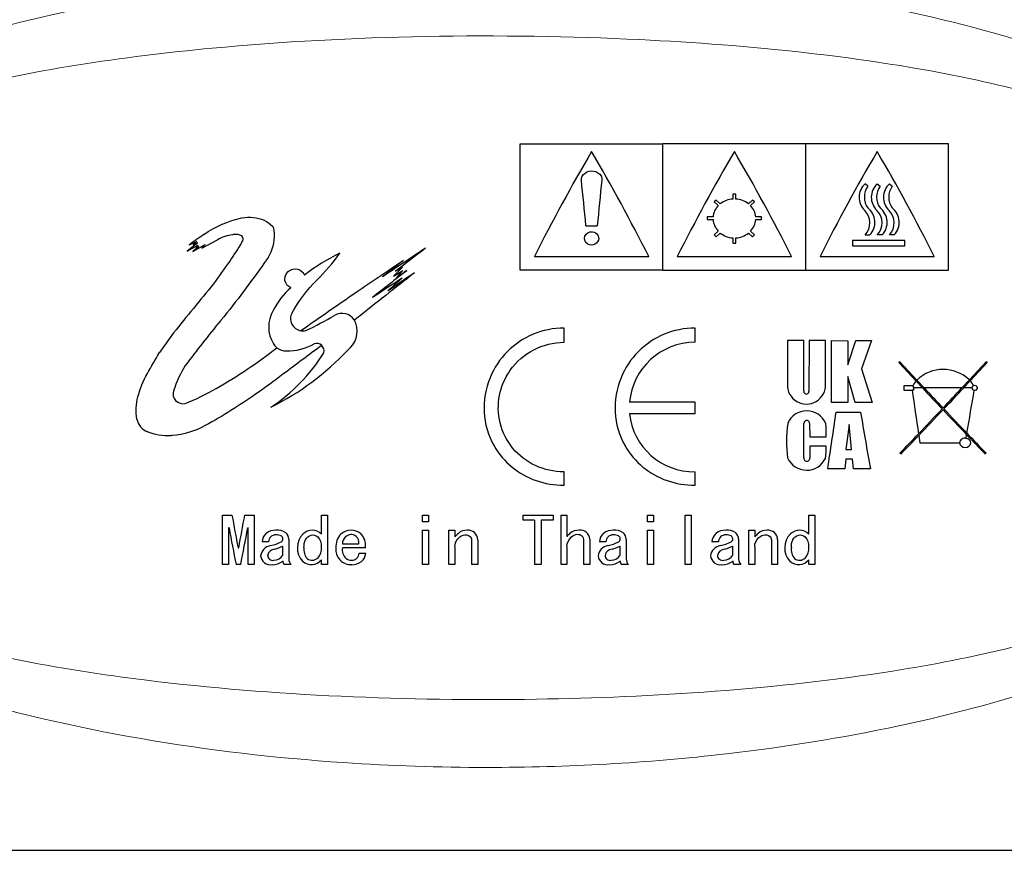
# Model space of a CAD drawing. Header units: millimetres. Extents: x -201 to 202, y 143 to 428.
# Tile 6 of 8: x 142 to 176, y 382 to 411. Entities that reach past the tile are written whole.
import ezdxf

# ---------------------------------------------------------------- set-up
doc = ezdxf.new("R2010")
doc.units = ezdxf.units.MM
doc.header["$LTSCALE"] = 0.25
doc.layers.add('CABLE TAG (BLUE)', color=7, linetype='Continuous', lineweight=20)
doc.layers.add('FORM', color=7, linetype='Continuous')

msp = doc.modelspace()

# ---------------------------------------------------------------- linework, layer by layer
at = {"layer": 'CABLE TAG (BLUE)', "lineweight": 25}
for p, q in [((159.371, 406.561), (164.371, 406.561)), ((159.371, 402.133), (159.371, 406.561)), ((169.371, 406.561), (164.371, 406.561)), ((164.371, 402.133), (164.371, 406.561)), ((174.371, 406.561), (169.371, 406.561)), ((169.371, 402.133), (169.371, 406.561)), ((174.371, 402.133), (174.371, 406.561)), ((171.545, 405.073), (171.447, 405.157)), ((171.874, 405.157), (171.972, 405.073)), ((172.3, 405.157), (172.398, 405.073)), ((166.235, 404.586), (166.164, 404.523)), ((166.164, 404.523), (166.307, 404.396)), ((166.377, 404.459), (166.235, 404.586)), ((166.921, 404.799), (166.821, 404.799)), ((166.821, 404.799), (166.821, 404.622)), ((166.921, 404.622), (166.921, 404.799)), ((167.508, 404.586), (167.365, 404.459)), ((167.436, 404.396), (167.578, 404.523)), ((167.578, 404.523), (167.508, 404.586)), ((166.123, 403.997), (165.921, 403.997)), ((165.921, 403.997), (165.921, 403.907)), ((165.921, 403.907), (166.123, 403.907)), ((167.821, 403.997), (167.619, 403.997)), ((167.619, 403.907), (167.821, 403.907)), ((167.821, 403.907), (167.821, 403.997)), ((161.671, 403.692), (162.071, 403.692)), ((166.307, 403.5), (166.164, 403.368)), ((167.578, 403.368), (167.436, 403.5)), ((147.783, 403.022), (148.04, 403.143)), ((148.04, 403.143), (147.923, 403.032)), ((148.222, 402.906), (148.771, 403.202)), ((166.164, 403.368), (166.235, 403.302)), ((166.235, 403.302), (166.377, 403.435)), ((166.821, 403.264), (166.821, 403.076)), ((166.921, 403.076), (166.921, 403.264)), ((167.365, 403.435), (167.508, 403.302)), ((167.508, 403.302), (167.578, 403.368)), ((171.005, 403.179), (171.005, 402.992)), ((172.841, 403.179), (171.005, 403.179)), ((171.447, 403.368), (171.618, 403.368)), ((172.045, 403.368), (171.874, 403.368)), ((172.47, 403.368), (172.3, 403.368)), ((172.841, 402.992), (172.841, 403.179)), ((148.082, 403.089), (147.708, 402.803)), ((147.708, 402.803), (148.082, 403.006)), ((147.908, 402.783), (148.343, 403.032)), ((148.115, 402.964), (147.908, 402.783)), ((147.923, 403.032), (148.082, 403.089)), ((148.082, 403.006), (148.016, 402.928)), ((148.016, 402.928), (148.115, 402.964)), ((148.343, 403.032), (148.222, 402.906)), ((166.821, 403.076), (166.921, 403.076)), ((171.005, 402.992), (172.841, 402.992)), ((159.871, 402.611), (163.871, 402.611)), ((164.871, 402.611), (168.871, 402.611)), ((169.871, 402.611), (173.871, 402.611)), ((155.249, 402.236), (154.932, 401.927)), ((154.932, 401.927), (155.266, 402.122)), ((155.005, 402.094), (155.249, 402.236)), ((155.266, 402.122), (155.036, 401.876)), ((155.036, 401.876), (155.4, 402.122)), ((164.371, 402.133), (159.371, 402.133)), ((164.371, 402.133), (169.371, 402.133)), ((169.371, 402.133), (174.371, 402.133)), ((153.65, 400.448), (153.565, 400.383)), ((160.905, 399.606), (160.905, 400.104)), ((165.493, 399.606), (165.493, 400.104)), ((147.231, 399.935), (146.733, 399.247)), ((168.726, 399.67), (168.726, 398.14)), ((169.303, 399.67), (168.726, 399.67)), ((169.303, 397.9), (169.303, 399.669)), ((169.487, 399.669), (169.482, 397.9)), ((170.064, 399.667), (169.487, 399.669)), ((170.065, 398.14), (170.064, 399.667)), ((170.272, 397.495), (170.274, 399.667)), ((170.274, 399.667), (170.85, 399.664)), ((170.85, 398.813), (171.126, 399.665)), ((170.85, 399.664), (170.85, 398.813)), ((171.126, 399.665), (171.677, 399.665)), ((171.677, 399.665), (171.322, 398.675)), ((171.322, 398.675), (171.702, 397.497)), ((172.668, 398.919), (172.628, 398.894)), ((172.628, 398.894), (173.232, 398.249)), ((173.263, 398.283), (172.668, 398.919)), ((175.688, 398.919), (175.101, 398.291)), ((175.132, 398.257), (175.728, 398.894)), ((175.728, 398.894), (175.688, 398.919)), ((170.85, 398.414), (170.85, 397.495)), ((171.099, 397.495), (170.85, 398.414)), ((173.517, 398.011), (173.263, 398.283)), ((175.101, 398.291), (174.839, 398.011)), ((173.114, 398.076), (172.808, 398.076)), ((172.808, 398.076), (172.808, 397.931)), ((172.808, 397.931), (173.095, 397.931)), ((173.144, 397.931), (173.095, 397.931)), ((173.144, 398.076), (173.114, 398.076)), ((173.144, 398.011), (173.144, 398.076)), ((173.144, 398.011), (173.144, 397.931)), ((173.455, 398.011), (173.144, 398.011)), ((173.232, 398.249), (173.455, 398.011)), ((174.839, 398.011), (173.517, 398.011)), ((174.901, 398.011), (175.132, 398.257)), ((175.187, 398.011), (174.901, 398.011)), ((165.493, 397.509), (163.201, 397.509)), ((165.493, 397.112), (165.493, 397.509)), ((170.849, 397.495), (170.272, 397.495)), ((171.702, 397.497), (171.099, 397.495)), ((163.201, 397.112), (165.493, 397.112)), ((170.436, 397.157), (171.289, 397.157)), ((169.305, 395.554), (169.308, 396.765)), ((169.505, 396.765), (169.51, 396.293)), ((170.888, 396.724), (170.772, 395.855)), ((170.978, 395.855), (170.888, 396.724)), ((169.51, 396.293), (170.088, 396.293)), ((173.327, 396.343), (173.365, 396.085)), ((174.983, 396.241), (175.005, 396.368)), ((170.088, 395.966), (169.51, 395.966)), ((169.51, 395.966), (169.51, 395.554)), ((173.365, 396.085), (174.756, 396.085)), ((170.772, 395.855), (170.978, 395.855)), ((172.668, 395.721), (172.708, 395.698)), ((175.648, 395.698), (175.688, 395.721)), ((170.737, 395.172), (170.14, 395.172)), ((170.771, 395.508), (170.737, 395.172)), ((171.005, 395.508), (170.771, 395.508)), ((171.039, 395.172), (171.005, 395.508)), ((171.636, 395.172), (171.039, 395.172)), ((160.905, 394.598), (160.905, 395.07)), ((165.493, 394.598), (165.493, 395.07)), ((148.947, 391.817), (148.947, 393.554)), ((148.947, 393.554), (149.275, 393.554)), ((149.726, 393.554), (150.055, 393.554)), ((150.055, 393.554), (150.055, 391.817)), ((152.414, 392.887), (152.414, 393.554)), ((152.414, 393.554), (152.619, 393.554)), ((152.619, 393.554), (152.619, 391.817)), ((155.952, 393.554), (156.158, 393.554)), ((155.952, 393.314), (155.952, 393.554)), ((156.158, 393.554), (156.158, 393.314)), ((159.471, 393.554), (160.527, 393.554)), ((159.471, 393.379), (159.471, 393.554)), ((160.527, 393.554), (160.527, 393.379)), ((160.804, 393.554), (161.009, 393.554)), ((160.804, 391.817), (160.804, 393.554)), ((161.009, 393.554), (161.009, 392.806)), ((163.83, 393.554), (164.035, 393.554)), ((163.83, 393.314), (163.83, 393.554)), ((164.035, 393.554), (164.035, 393.314)), ((165.153, 393.554), (165.358, 393.554)), ((165.153, 391.817), (165.153, 393.554)), ((165.358, 393.554), (165.358, 391.817)), ((169.482, 393.554), (169.687, 393.554)), ((169.482, 392.887), (169.482, 393.554)), ((169.687, 393.554), (169.687, 391.817)), ((149.173, 393.104), (149.152, 393.104)), ((149.152, 393.104), (149.152, 391.817)), ((149.849, 393.104), (149.829, 393.104)), ((149.849, 391.817), (149.849, 393.104)), ((156.158, 393.314), (155.952, 393.314)), ((159.871, 393.379), (159.471, 393.379)), ((159.871, 393.379), (159.871, 391.817)), ((160.107, 393.379), (160.107, 391.817)), ((160.527, 393.379), (160.107, 393.379)), ((164.035, 393.314), (163.83, 393.314)), ((155.952, 391.817), (155.952, 393.022)), ((155.952, 393.022), (156.158, 393.022)), ((156.158, 393.022), (156.158, 391.817)), ((156.876, 391.817), (156.876, 393.022)), ((156.876, 393.022), (157.081, 393.022)), ((157.081, 393.022), (157.081, 392.788)), ((163.83, 393.022), (164.035, 393.022)), ((163.83, 391.817), (163.83, 393.022)), ((164.035, 393.022), (164.035, 391.817)), ((167.379, 393.022), (167.584, 393.022)), ((167.379, 391.817), (167.379, 393.022)), ((167.584, 393.022), (167.584, 392.788)), ((150.557, 392.618), (150.332, 392.618)), ((151.06, 392.152), (151.06, 392.468)), ((151.265, 392.708), (151.265, 392.014)), ((153.142, 392.547), (153.716, 392.547)), ((157.081, 392.441), (157.081, 391.817)), ((157.676, 391.817), (157.676, 392.672)), ((157.881, 392.69), (157.881, 391.817)), ((161.009, 392.45), (161.009, 391.817)), ((161.604, 391.817), (161.604, 392.645)), ((161.809, 392.708), (161.809, 391.817)), ((162.373, 392.618), (162.148, 392.618)), ((162.876, 392.152), (162.876, 392.468)), ((163.081, 392.708), (163.081, 392.014)), ((166.312, 392.618), (166.086, 392.618)), ((166.815, 392.152), (166.815, 392.468)), ((167.02, 392.708), (167.02, 392.014)), ((167.584, 392.441), (167.584, 391.817)), ((168.179, 391.817), (168.179, 392.672)), ((168.384, 392.69), (168.384, 391.817)), ((149.49, 392.406), (149.511, 392.406)), ((153.952, 392.406), (153.142, 392.406)), ((153.727, 392.222), (153.963, 392.222)), ((149.152, 391.817), (148.947, 391.817)), ((149.583, 391.817), (149.419, 391.817)), ((150.055, 391.817), (149.849, 391.817)), ((151.347, 391.817), (151.101, 391.817)), ((152.414, 391.817), (152.414, 391.988)), ((152.619, 391.817), (152.414, 391.817)), ((156.158, 391.817), (155.952, 391.817)), ((157.081, 391.817), (156.876, 391.817)), ((157.881, 391.817), (157.676, 391.817)), ((160.107, 391.817), (159.871, 391.817)), ((161.009, 391.817), (160.804, 391.817)), ((161.809, 391.817), (161.604, 391.817)), ((163.163, 391.817), (162.917, 391.817)), ((164.035, 391.817), (163.83, 391.817)), ((165.358, 391.817), (165.153, 391.817)), ((167.102, 391.817), (166.856, 391.817)), ((167.584, 391.817), (167.379, 391.817)), ((168.384, 391.817), (168.179, 391.817)), ((169.482, 391.817), (169.482, 391.988)), ((169.687, 391.817), (169.482, 391.817))]:
    msp.add_line(p, q, dxfattribs=at)
at = {"layer": 'CABLE TAG (BLUE)', "lineweight": 18}
for p, q in [((159.371, 406.561), (164.371, 406.561)), ((159.371, 402.133), (159.371, 406.561)), ((169.371, 406.561), (164.371, 406.561)), ((164.371, 402.133), (164.371, 406.561)), ((174.371, 406.561), (169.371, 406.561)), ((169.371, 402.133), (169.371, 406.561)), ((174.371, 402.133), (174.371, 406.561)), ((171.545, 405.073), (171.447, 405.157)), ((171.874, 405.157), (171.972, 405.073)), ((172.3, 405.157), (172.398, 405.073)), ((166.235, 404.586), (166.164, 404.523)), ((166.164, 404.523), (166.307, 404.396)), ((166.377, 404.459), (166.235, 404.586)), ((166.921, 404.799), (166.821, 404.799)), ((166.821, 404.799), (166.821, 404.622)), ((166.921, 404.622), (166.921, 404.799)), ((167.508, 404.586), (167.365, 404.459)), ((167.436, 404.396), (167.578, 404.523)), ((167.578, 404.523), (167.508, 404.586)), ((166.123, 403.997), (165.921, 403.997)), ((165.921, 403.997), (165.921, 403.907)), ((165.921, 403.907), (166.123, 403.907)), ((167.821, 403.997), (167.619, 403.997)), ((167.619, 403.907), (167.821, 403.907)), ((167.821, 403.907), (167.821, 403.997)), ((161.671, 403.692), (162.071, 403.692)), ((166.307, 403.5), (166.164, 403.368)), ((167.578, 403.368), (167.436, 403.5)), ((147.783, 403.022), (148.04, 403.143)), ((148.04, 403.143), (147.923, 403.032)), ((148.222, 402.906), (148.771, 403.202)), ((166.164, 403.368), (166.235, 403.302)), ((166.235, 403.302), (166.377, 403.435)), ((166.821, 403.264), (166.821, 403.076)), ((166.921, 403.076), (166.921, 403.264)), ((167.365, 403.435), (167.508, 403.302)), ((167.508, 403.302), (167.578, 403.368)), ((171.005, 403.179), (171.005, 402.992)), ((172.841, 403.179), (171.005, 403.179)), ((171.447, 403.368), (171.618, 403.368)), ((172.045, 403.368), (171.874, 403.368)), ((172.47, 403.368), (172.3, 403.368)), ((172.841, 402.992), (172.841, 403.179)), ((148.082, 403.089), (147.708, 402.803)), ((147.708, 402.803), (148.082, 403.006)), ((147.908, 402.783), (148.343, 403.032)), ((148.115, 402.964), (147.908, 402.783)), ((147.923, 403.032), (148.082, 403.089)), ((148.082, 403.006), (148.016, 402.928)), ((148.016, 402.928), (148.115, 402.964)), ((148.343, 403.032), (148.222, 402.906)), ((166.821, 403.076), (166.921, 403.076)), ((171.005, 402.992), (172.841, 402.992)), ((159.871, 402.611), (163.871, 402.611)), ((164.871, 402.611), (168.871, 402.611)), ((169.871, 402.611), (173.871, 402.611)), ((155.249, 402.236), (154.932, 401.927)), ((154.932, 401.927), (155.266, 402.122)), ((155.005, 402.094), (155.249, 402.236)), ((155.266, 402.122), (155.036, 401.876)), ((155.036, 401.876), (155.4, 402.122)), ((164.371, 402.133), (159.371, 402.133)), ((164.371, 402.133), (169.371, 402.133)), ((169.371, 402.133), (174.371, 402.133)), ((153.65, 400.448), (153.565, 400.383)), ((160.905, 399.606), (160.905, 400.104)), ((165.493, 399.606), (165.493, 400.104)), ((147.231, 399.935), (146.733, 399.247)), ((169.303, 399.67), (168.726, 399.67)), ((168.726, 399.67), (168.726, 398.14)), ((169.303, 397.9), (169.303, 399.669)), ((169.487, 399.669), (169.482, 397.9)), ((170.064, 399.667), (169.487, 399.669)), ((170.065, 398.14), (170.064, 399.667)), ((170.272, 397.495), (170.274, 399.667)), ((170.274, 399.667), (170.85, 399.664)), ((170.85, 398.813), (171.126, 399.665)), ((170.85, 399.664), (170.85, 398.813)), ((171.126, 399.665), (171.677, 399.665)), ((171.677, 399.665), (171.322, 398.675)), ((171.322, 398.675), (171.702, 397.497)), ((172.668, 398.919), (172.628, 398.894)), ((172.628, 398.894), (173.232, 398.249)), ((173.263, 398.283), (172.668, 398.919)), ((175.688, 398.919), (175.101, 398.291)), ((175.132, 398.257), (175.728, 398.894)), ((175.728, 398.894), (175.688, 398.919)), ((170.85, 398.414), (170.85, 397.495)), ((171.099, 397.495), (170.85, 398.414)), ((173.517, 398.011), (173.263, 398.283)), ((175.101, 398.291), (174.839, 398.011)), ((173.114, 398.076), (172.808, 398.076)), ((172.808, 398.076), (172.808, 397.931)), ((172.808, 397.931), (173.095, 397.931)), ((173.144, 397.931), (173.095, 397.931)), ((173.144, 398.076), (173.114, 398.076)), ((173.144, 398.011), (173.144, 398.076)), ((173.144, 398.011), (173.144, 397.931)), ((173.455, 398.011), (173.144, 398.011)), ((173.232, 398.249), (173.455, 398.011)), ((174.839, 398.011), (173.517, 398.011)), ((174.901, 398.011), (175.132, 398.257)), ((175.187, 398.011), (174.901, 398.011)), ((165.493, 397.509), (163.201, 397.509)), ((165.493, 397.112), (165.493, 397.509)), ((170.849, 397.495), (170.272, 397.495)), ((171.702, 397.497), (171.099, 397.495)), ((163.201, 397.112), (165.493, 397.112)), ((170.436, 397.157), (171.289, 397.157)), ((169.305, 395.554), (169.308, 396.765)), ((169.505, 396.765), (169.51, 396.293)), ((170.888, 396.724), (170.772, 395.855)), ((170.978, 395.855), (170.888, 396.724)), ((169.51, 396.293), (170.088, 396.293)), ((173.327, 396.343), (173.365, 396.085)), ((174.983, 396.241), (175.005, 396.368)), ((170.088, 395.966), (169.51, 395.966)), ((169.51, 395.966), (169.51, 395.554)), ((173.365, 396.085), (174.756, 396.085)), ((170.772, 395.855), (170.978, 395.855)), ((172.668, 395.721), (172.708, 395.698)), ((175.648, 395.698), (175.688, 395.721)), ((170.737, 395.172), (170.14, 395.172)), ((170.771, 395.508), (170.737, 395.172)), ((171.005, 395.508), (170.771, 395.508)), ((171.039, 395.172), (171.005, 395.508)), ((171.636, 395.172), (171.039, 395.172)), ((160.905, 394.598), (160.905, 395.07)), ((165.493, 394.598), (165.493, 395.07)), ((148.947, 391.817), (148.947, 393.554)), ((148.947, 393.554), (149.275, 393.554)), ((149.726, 393.554), (150.055, 393.554)), ((150.055, 393.554), (150.055, 391.817)), ((152.414, 392.887), (152.414, 393.554)), ((152.414, 393.554), (152.619, 393.554)), ((152.619, 393.554), (152.619, 391.817)), ((155.952, 393.554), (156.158, 393.554)), ((155.952, 393.314), (155.952, 393.554)), ((156.158, 393.554), (156.158, 393.314)), ((159.471, 393.554), (160.527, 393.554)), ((159.471, 393.379), (159.471, 393.554)), ((160.527, 393.554), (160.527, 393.379)), ((160.804, 393.554), (161.009, 393.554)), ((160.804, 391.817), (160.804, 393.554)), ((161.009, 393.554), (161.009, 392.806)), ((163.83, 393.554), (164.035, 393.554)), ((163.83, 393.314), (163.83, 393.554)), ((164.035, 393.554), (164.035, 393.314)), ((165.153, 393.554), (165.358, 393.554)), ((165.153, 391.817), (165.153, 393.554)), ((165.358, 393.554), (165.358, 391.817)), ((169.482, 393.554), (169.687, 393.554)), ((169.482, 392.887), (169.482, 393.554)), ((169.687, 393.554), (169.687, 391.817)), ((149.173, 393.104), (149.152, 393.104)), ((149.152, 393.104), (149.152, 391.817)), ((149.849, 393.104), (149.829, 393.104)), ((149.849, 391.817), (149.849, 393.104)), ((156.158, 393.314), (155.952, 393.314)), ((159.871, 393.379), (159.471, 393.379)), ((159.871, 393.379), (159.871, 391.817)), ((160.107, 393.379), (160.107, 391.817)), ((160.527, 393.379), (160.107, 393.379)), ((164.035, 393.314), (163.83, 393.314)), ((155.952, 391.817), (155.952, 393.022)), ((155.952, 393.022), (156.158, 393.022)), ((156.158, 393.022), (156.158, 391.817)), ((156.876, 391.817), (156.876, 393.022)), ((156.876, 393.022), (157.081, 393.022)), ((157.081, 393.022), (157.081, 392.788)), ((163.83, 393.022), (164.035, 393.022)), ((163.83, 391.817), (163.83, 393.022)), ((164.035, 393.022), (164.035, 391.817)), ((167.379, 393.022), (167.584, 393.022)), ((167.379, 391.817), (167.379, 393.022)), ((167.584, 393.022), (167.584, 392.788)), ((150.557, 392.618), (150.332, 392.618)), ((151.06, 392.152), (151.06, 392.468)), ((151.265, 392.708), (151.265, 392.014)), ((153.142, 392.547), (153.716, 392.547)), ((157.081, 392.441), (157.081, 391.817)), ((157.676, 391.817), (157.676, 392.672)), ((157.881, 392.69), (157.881, 391.817)), ((161.009, 392.45), (161.009, 391.817)), ((161.604, 391.817), (161.604, 392.645)), ((161.809, 392.708), (161.809, 391.817)), ((162.373, 392.618), (162.148, 392.618)), ((162.876, 392.152), (162.876, 392.468)), ((163.081, 392.708), (163.081, 392.014)), ((166.312, 392.618), (166.086, 392.618)), ((166.815, 392.152), (166.815, 392.468)), ((167.02, 392.708), (167.02, 392.014)), ((167.584, 392.441), (167.584, 391.817)), ((168.179, 391.817), (168.179, 392.672)), ((168.384, 392.69), (168.384, 391.817)), ((149.49, 392.406), (149.511, 392.406)), ((153.952, 392.406), (153.142, 392.406)), ((153.727, 392.222), (153.963, 392.222)), ((149.152, 391.817), (148.947, 391.817)), ((149.583, 391.817), (149.419, 391.817)), ((150.055, 391.817), (149.849, 391.817)), ((151.347, 391.817), (151.101, 391.817)), ((152.414, 391.817), (152.414, 391.988)), ((152.619, 391.817), (152.414, 391.817)), ((156.158, 391.817), (155.952, 391.817)), ((157.081, 391.817), (156.876, 391.817)), ((157.881, 391.817), (157.676, 391.817)), ((160.107, 391.817), (159.871, 391.817)), ((161.009, 391.817), (160.804, 391.817)), ((161.809, 391.817), (161.604, 391.817)), ((163.163, 391.817), (162.917, 391.817)), ((164.035, 391.817), (163.83, 391.817)), ((165.358, 391.817), (165.153, 391.817)), ((167.102, 391.817), (166.856, 391.817)), ((167.584, 391.817), (167.379, 391.817)), ((168.384, 391.817), (168.179, 391.817)), ((169.482, 391.817), (169.482, 391.988)), ((169.687, 391.817), (169.482, 391.817))]:
    msp.add_line(p, q, dxfattribs=at)
at = {"layer": 'CABLE TAG (BLUE)', "lineweight": 25}
for centre, radius, start, end in [((215.145, 374.921), 61.822, 149.51158, 153.39085), ((108.471, 374.853), 61.966, 26.61295, 30.48321), ((220.145, 374.921), 61.822, 149.51158, 153.39085), ((113.471, 374.853), 61.966, 26.61295, 30.48321), ((225.145, 374.921), 61.822, 149.51158, 153.39085), ((118.471, 374.853), 61.966, 26.61295, 30.48321), ((396.666, 381.356), 235.656, 174.17253, 174.56111), ((171.871, 404.687), 0.633, 132.0134, 226.5442), ((172.081, 404.694), 0.657, 144.7318, 215.2682), ((172.299, 404.687), 0.633, 132.055, 226.5026), ((172.508, 404.694), 0.656, 144.7241, 215.2756), ((172.724, 404.687), 0.633, 132.055, 226.5026), ((172.933, 404.694), 0.656, 144.7241, 215.2756), ((166.862, 403.824), 0.799, 92.9519, 127.3508), ((166.88, 403.824), 0.799, 52.6488, 87.0486), ((166.757, 403.947), 0.636, 135.0552, 175.4661), ((166.985, 403.947), 0.636, 4.544, 44.9348), ((171.002, 403.792), 0.615, 316.4415, 45.119), ((171.156, 403.809), 0.638, 316.3459, 52.4632), ((171.428, 403.792), 0.615, 316.4572, 45.1035), ((171.583, 403.809), 0.639, 316.3727, 52.4366), ((171.854, 403.792), 0.615, 316.4572, 45.1035), ((172.008, 403.809), 0.639, 316.3727, 52.4366), ((166.784, 403.961), 0.663, 184.6652, 223.9823), ((166.958, 403.961), 0.664, 316.0317, 355.3207), ((203.897, 325.611), 95.609, 125.56311, 125.9378), ((225.185, 353.737), 90.259, 146.83712, 147.34058), ((149.501, 403.221), 0.168, 318.7071, 41.2929), ((166.867, 404.046), 0.783, 231.3032, 266.6465), ((166.875, 404.047), 0.784, 273.3778, 308.6724), ((237.478, 279.73), 147.654, 123.46561, 124.16881), ((231.929, 303.546), 125.016, 127.36634, 127.97488), ((238.939, 337.32), 110.882, 144.03192, 144.53787), ((155.99, 396.617), 6.779, 115.6993, 127.9729), ((196.421, 339.594), 75.136, 123.19314, 124.72046), ((230.351, 305.287), 122.797, 127.68249, 128.11798), ((253.959, 275.771), 160.245, 127.95583, 128.50497), ((271.365, 253.302), 188.437, 127.87603, 128.65925), ((268.384, 228.124), 207.328, 123.07568, 123.42009), ((248.219, 265.111), 165.273, 124.05285, 124.44632), ((241.99, 304.769), 130.2, 131.78381, 132.08015), ((290.336, 284.999), 183.547, 140.54031, 141.23022), ((152.897, 399.67), 2.414, 130.175, 154.3218), ((311.474, 171.459), 278.866, 124.47423, 124.95815), ((151.682, 400.141), 1.12, 149.1381, 211.4287), ((151.76, 400.437), 0.433, 151.3022, 260.655), ((146.284, 411.758), 12.999, 295.4056, 300.4245), ((153.13, 400.104), 0.517, 32.7132, 120.6075), ((153.124, 400.103), 0.523, 18.7875, 32.3702), ((151.762, 400.443), 0.438, 260.5485, 283.1115), ((152.807, 400.003), 0.855, 307.994, 18.3251), ((146.386, 405.888), 9.554, 296.4215, 316.6428), ((151.173, 399.83), 0.523, 211.3832, 232.0621), ((151.177, 399.831), 0.526, 231.8344, 270.6836), ((151.223, 401.154), 1.85, 268.7619, 300.3152), ((152.237, 399.305), 0.265, 46.346, 107.6579), ((152.23, 399.302), 0.271, 346.1671, 45.8186), ((165.491, 397.307), 2.299, 89.9699, 174.9512), ((147.249, 402.488), 6.17, 303.3131, 328.2049), ((151.225, 396.593), 4.206, 148.5051, 161.7556), ((174.186, 397.324), 1.331, 46.5871, 133.9041), ((169.396, 398.114), 0.67, 177.7437, 2.2596), ((805.234, 489.419), 638.724, 188.235075, 188.373891), ((173.909, 397.662), 0.896, 139.0638, 152.4286), ((423.546, 632.179), 342.609, 223.11671, 223.28579), ((452.541, 659.341), 382.293, 223.12457, 223.26926), ((-94.967, 650.682), 369.646, 316.72868, 316.87832), ((-75.2, 632.189), 342.623, 316.71421, 316.88328), ((-370.67, 490.892), 553.801, 350.17838, 350.33665), ((174.455, 397.657), 0.905, 28.3432, 41.5682), ((175.271, 398.004), 0.0844, 103.7389, 175.519), ((175.275, 398.019), 0.0883, 185.6149, 269.0856), ((175.29, 397.996), 0.0978, 8.4262, 113.476), ((175.293, 398.024), 0.0951, 258.2161, 351.862), ((147.561, 397.802), 0.348, 161.8024, 282.9746), ((169.392, 397.886), 0.0904, 171.0214, 8.9787), ((25.602, 537.139), 204.029, 316.38582, 316.72383), ((29.137, 533.85), 199.246, 316.35907, 316.71466), ((320.024, 534.618), 200.358, 223.28732, 223.63111), ((323.705, 538.037), 205.337, 223.27688, 223.60366), ((146.543, 397.03), 0.604, 190.7797, 247.9018), ((165.451, 397.33), 2.26, 185.5328, 271.0484), ((169.404, 396.488), 0.72, 22.6779, 157.3229), ((-183.447, 448.886), 357.643, 351.36212, 351.68371), ((478.862, 449.889), 312.061, 189.72834, 190.09847), ((173.231, 396.123), 4.536, 171.8645, 187.2087), ((169.407, 396.767), 0.0986, 359.9244, 181.1022), ((167.009, 396.404), 3.081, 357.933, 6.724), ((64.712, 499.925), 150.043, 316.0133, 316.37246), ((71.634, 493.343), 140.536, 315.98847, 316.3533), ((174.94, 396.059), 0.187, 76.8497, 172.0541), ((174.983, 396.067), 0.173, 5.8308, 90.1853), ((279.256, 495.766), 144.042, 223.63502, 224.00453), ((284.127, 500.388), 150.712, 223.61607, 223.98601), ((168.266, 395.862), 1.825, 349.8397, 3.2708), ((174.956, 396.126), 0.204, 191.5511, 348.4396), ((169.4, 395.862), 0.736, 204.7052, 334.1054), ((169.408, 395.543), 0.103, 173.6596, 6.3406), ((272.609, 416.101), 125.378, 190.35983, 190.89361), ((27.512, 415.891), 124.239, 349.10366, 349.64232), ((258.003, 413.247), 110.679, 190.48584, 191.16438), ((40.226, 413.394), 111.465, 348.83836, 349.51212), ((150.744, 392.601), 0.413, 130.64, 177.5327), ((150.786, 392.527), 0.496, 86.7932, 128.7464), ((150.806, 392.611), 0.249, 88.1729, 178.3954), ((150.861, 392.487), 0.538, 55.8841, 95.0404), ((150.843, 392.518), 0.343, 63.07, 94.8914), ((150.935, 392.718), 0.124, 306.661, 59.0522), ((150.976, 392.711), 0.289, 359.3151, 49.8221), ((152.261, 392.405), 0.695, 135.147, 222.4032), ((152.09, 392.548), 0.474, 90.5533, 132.8377), ((152.083, 392.552), 0.47, 45.3802, 89.7515), ((151.95, 392.47), 0.465, 355.4169, 44.7648), ((153.53, 392.456), 0.615, 135.5103, 184.6258), ((153.45, 392.478), 0.544, 88.9698, 131.336), ((153.503, 392.526), 0.361, 135.5892, 176.6593), ((153.478, 392.53), 0.341, 96.4298, 133.0521), ((153.454, 392.611), 0.259, 49.0473, 93.3243), ((153.461, 392.504), 0.518, 52.253, 90.0718), ((153.429, 392.591), 0.29, 351.4339, 47.8521), ((153.369, 392.49), 0.589, 351.8206, 46.0766), ((157.908, 392.102), 1.074, 130.944, 140.3444), ((157.498, 392.571), 0.451, 88.2247, 130.6138), ((157.546, 392.689), 0.335, 0.0817, 95.8984), ((157.503, 392.674), 0.172, 359.2749, 50.0047), ((161.838, 392.121), 1.076, 132.494, 140.4315), ((161.417, 392.542), 0.481, 87.2256, 129.3518), ((161.486, 392.702), 0.323, 0.9586, 98.1557), ((161.378, 392.658), 0.227, 356.7476, 46.9962), ((162.56, 392.601), 0.413, 130.64, 177.5327), ((162.602, 392.527), 0.496, 86.7932, 128.7464), ((162.622, 392.611), 0.249, 88.1729, 178.3954), ((162.677, 392.487), 0.538, 55.8841, 95.0404), ((162.659, 392.518), 0.343, 63.07, 94.8914), ((162.751, 392.718), 0.124, 306.661, 59.0522), ((162.792, 392.711), 0.289, 359.3151, 49.8221), ((166.499, 392.601), 0.413, 130.64, 177.5327), ((166.541, 392.527), 0.496, 86.7932, 128.7464), ((166.561, 392.611), 0.249, 88.1729, 178.3954), ((166.616, 392.487), 0.538, 55.8841, 95.0404), ((166.598, 392.518), 0.343, 63.07, 94.8914), ((166.69, 392.718), 0.124, 306.661, 59.0522), ((166.731, 392.711), 0.289, 359.3151, 49.8221), ((168.411, 392.102), 1.074, 130.944, 140.3444), ((168.001, 392.571), 0.451, 88.2247, 130.6138), ((168.049, 392.689), 0.335, 0.0817, 95.8984), ((168.007, 392.674), 0.172, 359.2749, 50.0047), ((169.328, 392.405), 0.695, 135.147, 222.4032), ((169.158, 392.548), 0.474, 90.5533, 132.8377), ((169.151, 392.552), 0.47, 45.3802, 89.7515), ((169.018, 392.47), 0.465, 355.4169, 44.7648), ((150.688, 392.079), 0.41, 98.2547, 173.4065), ((150.286, 394.071), 1.622, 282.1908, 296.4286), ((150.396, 393.83), 1.515, 284.4028, 295.995), ((152.297, 392.353), 0.502, 172.9421, 219.836), ((151.93, 392.385), 0.486, 316.1336, 5.5655), ((162.504, 392.079), 0.41, 98.2547, 173.4065), ((162.103, 394.071), 1.622, 282.1908, 296.4286), ((162.212, 393.83), 1.515, 284.4028, 295.995), ((166.443, 392.079), 0.41, 98.2547, 173.4065), ((166.041, 394.071), 1.622, 282.1908, 296.4286), ((166.151, 393.83), 1.515, 284.4028, 295.995), ((169.365, 392.353), 0.502, 172.9421, 219.836), ((168.998, 392.385), 0.486, 316.1336, 5.5655), ((150.628, 392.163), 0.35, 185.9761, 278.5279), ((150.788, 392.096), 0.266, 93.4009, 169.7358), ((150.702, 392.141), 0.175, 179.1883, 283.3147), ((150.73, 392.361), 0.39, 271.7569, 327.694), ((153.445, 392.348), 0.532, 173.709, 272.7371), ((153.559, 392.342), 0.422, 171.3052, 225.8525), ((153.493, 392.212), 0.234, 264.409, 2.41), ((153.501, 392.276), 0.465, 311.4747, 353.3), ((162.445, 392.163), 0.35, 185.9761, 278.5279), ((162.605, 392.096), 0.266, 93.4009, 169.7358), ((162.518, 392.141), 0.175, 179.1883, 283.3147), ((162.546, 392.361), 0.39, 271.7569, 327.694), ((166.383, 392.163), 0.35, 185.9761, 278.5279), ((166.543, 392.096), 0.266, 93.4009, 169.7358), ((166.456, 392.141), 0.175, 179.1883, 283.3147), ((166.485, 392.361), 0.39, 271.7569, 327.694), ((150.698, 392.39), 0.574, 268.2503, 309.1372), ((151.224, 391.927), 0.166, 173.7019, 221.736), ((151.563, 392.022), 0.298, 181.5884, 223.5847), ((152.056, 392.282), 0.463, 228.2258, 320.6246), ((152.086, 392.253), 0.283, 231.8281, 313.5277), ((153.45, 392.289), 0.311, 233.469, 273.745), ((153.49, 392.327), 0.511, 267.782, 308.6026), ((162.514, 392.39), 0.574, 268.2503, 309.1372), ((163.041, 391.927), 0.166, 173.7019, 221.736), ((163.379, 392.022), 0.298, 181.5884, 223.5847), ((166.453, 392.39), 0.574, 268.2503, 309.1372), ((166.979, 391.927), 0.166, 173.7019, 221.736), ((167.318, 392.022), 0.298, 181.5884, 223.5847), ((169.123, 392.282), 0.463, 228.2258, 320.6246), ((169.154, 392.253), 0.283, 231.8281, 313.5277)]:
    msp.add_arc(centre, radius, start, end, dxfattribs=at)
at = {"layer": 'CABLE TAG (BLUE)', "lineweight": 18}
for centre, radius, start, end in [((215.145, 374.921), 61.822, 149.51158, 153.39085), ((108.471, 374.853), 61.966, 26.61295, 30.48321), ((220.145, 374.921), 61.822, 149.51158, 153.39085), ((113.471, 374.853), 61.966, 26.61295, 30.48321), ((225.145, 374.921), 61.822, 149.51158, 153.39085), ((118.471, 374.853), 61.966, 26.61295, 30.48321), ((396.666, 381.356), 235.656, 174.17253, 174.56111), ((171.871, 404.687), 0.633, 132.0134, 226.5442), ((172.081, 404.694), 0.657, 144.7318, 215.2682), ((172.299, 404.687), 0.633, 132.055, 226.5026), ((172.508, 404.694), 0.656, 144.7241, 215.2756), ((172.724, 404.687), 0.633, 132.055, 226.5026), ((172.933, 404.694), 0.656, 144.7241, 215.2756), ((166.862, 403.824), 0.799, 92.9519, 127.3508), ((166.88, 403.824), 0.799, 52.6488, 87.0486), ((166.757, 403.947), 0.636, 135.0552, 175.4661), ((166.985, 403.947), 0.636, 4.544, 44.9348), ((171.002, 403.792), 0.615, 316.4415, 45.119), ((171.156, 403.809), 0.638, 316.3459, 52.4632), ((171.428, 403.792), 0.615, 316.4572, 45.1035), ((171.583, 403.809), 0.639, 316.3727, 52.4366), ((171.854, 403.792), 0.615, 316.4572, 45.1035), ((172.008, 403.809), 0.639, 316.3727, 52.4366), ((166.784, 403.961), 0.663, 184.6652, 223.9823), ((166.958, 403.961), 0.664, 316.0317, 355.3207), ((203.897, 325.611), 95.609, 125.56311, 125.9378), ((225.185, 353.737), 90.259, 146.83712, 147.34058), ((149.501, 403.221), 0.168, 318.7071, 41.2929), ((166.867, 404.046), 0.783, 231.3032, 266.6465), ((166.875, 404.047), 0.784, 273.3778, 308.6724), ((237.478, 279.73), 147.654, 123.46561, 124.16881), ((231.929, 303.546), 125.016, 127.36634, 127.97488), ((238.939, 337.32), 110.882, 144.03192, 144.53787), ((155.99, 396.617), 6.779, 115.6993, 127.9729), ((196.421, 339.594), 75.136, 123.19314, 124.72046), ((230.351, 305.287), 122.797, 127.68249, 128.11798), ((253.959, 275.771), 160.245, 127.95583, 128.50497), ((271.365, 253.302), 188.437, 127.87603, 128.65925), ((268.384, 228.124), 207.328, 123.07568, 123.42009), ((248.219, 265.111), 165.273, 124.05285, 124.44632), ((241.99, 304.769), 130.2, 131.78381, 132.08015), ((290.336, 284.999), 183.547, 140.54031, 141.23022), ((152.897, 399.67), 2.414, 130.175, 154.3218), ((311.474, 171.459), 278.866, 124.47423, 124.95815), ((151.682, 400.141), 1.12, 149.1381, 211.4287), ((151.76, 400.437), 0.433, 151.3022, 260.655), ((146.284, 411.758), 12.999, 295.4056, 300.4245), ((153.13, 400.104), 0.517, 32.7132, 120.6075), ((153.124, 400.103), 0.523, 18.7875, 32.3702), ((151.762, 400.443), 0.438, 260.5485, 283.1115), ((152.807, 400.003), 0.855, 307.994, 18.3251), ((146.386, 405.888), 9.554, 296.4215, 316.6428), ((151.173, 399.83), 0.523, 211.3832, 232.0621), ((151.177, 399.831), 0.526, 231.8344, 270.6836), ((151.223, 401.154), 1.85, 268.7619, 300.3152), ((152.237, 399.305), 0.265, 46.346, 107.6579), ((152.23, 399.302), 0.271, 346.1671, 45.8186), ((165.491, 397.307), 2.299, 89.9699, 174.9512), ((147.249, 402.488), 6.17, 303.3131, 328.2049), ((151.225, 396.593), 4.206, 148.5051, 161.7556), ((174.186, 397.324), 1.331, 46.5871, 133.9041), ((169.396, 398.114), 0.67, 177.7437, 2.2596), ((805.234, 489.419), 638.724, 188.235075, 188.373891), ((173.909, 397.662), 0.896, 139.0638, 152.4286), ((423.546, 632.179), 342.609, 223.11671, 223.28579), ((452.541, 659.341), 382.293, 223.12457, 223.26926), ((-94.967, 650.682), 369.646, 316.72868, 316.87832), ((-75.2, 632.189), 342.623, 316.71421, 316.88328), ((-370.67, 490.892), 553.801, 350.17838, 350.33665), ((174.455, 397.657), 0.905, 28.3432, 41.5682), ((175.271, 398.004), 0.0844, 103.7389, 175.519), ((175.275, 398.019), 0.0883, 185.6149, 269.0856), ((175.29, 397.996), 0.0978, 8.4262, 113.476), ((175.293, 398.024), 0.0951, 258.2161, 351.862), ((147.561, 397.802), 0.348, 161.8024, 282.9746), ((169.392, 397.886), 0.0904, 171.0214, 8.9787), ((25.602, 537.139), 204.029, 316.38582, 316.72383), ((29.137, 533.85), 199.246, 316.35907, 316.71466), ((320.024, 534.618), 200.358, 223.28732, 223.63111), ((323.705, 538.037), 205.337, 223.27688, 223.60366), ((146.543, 397.03), 0.604, 190.7797, 247.9018), ((165.451, 397.33), 2.26, 185.5328, 271.0484), ((169.404, 396.488), 0.72, 22.6779, 157.3229), ((-183.447, 448.886), 357.643, 351.36212, 351.68371), ((478.862, 449.889), 312.061, 189.72834, 190.09847), ((173.231, 396.123), 4.536, 171.8645, 187.2087), ((169.407, 396.767), 0.0986, 359.9244, 181.1022), ((167.009, 396.404), 3.081, 357.933, 6.724), ((64.712, 499.925), 150.043, 316.0133, 316.37246), ((71.634, 493.343), 140.536, 315.98847, 316.3533), ((174.94, 396.059), 0.187, 76.8497, 172.0541), ((174.983, 396.067), 0.173, 5.8308, 90.1853), ((279.256, 495.766), 144.042, 223.63502, 224.00453), ((284.127, 500.388), 150.712, 223.61607, 223.98601), ((168.266, 395.862), 1.825, 349.8397, 3.2708), ((174.956, 396.126), 0.204, 191.5511, 348.4396), ((169.4, 395.862), 0.736, 204.7052, 334.1054), ((169.408, 395.543), 0.103, 173.6596, 6.3406), ((272.609, 416.101), 125.378, 190.35983, 190.89361), ((27.512, 415.891), 124.239, 349.10366, 349.64232), ((258.003, 413.247), 110.679, 190.48584, 191.16438), ((40.226, 413.394), 111.465, 348.83836, 349.51212), ((150.744, 392.601), 0.413, 130.64, 177.5327), ((150.786, 392.527), 0.496, 86.7932, 128.7464), ((150.806, 392.611), 0.249, 88.1729, 178.3954), ((150.861, 392.487), 0.538, 55.8841, 95.0404), ((150.843, 392.518), 0.343, 63.07, 94.8914), ((150.935, 392.718), 0.124, 306.661, 59.0522), ((150.976, 392.711), 0.289, 359.3151, 49.8221), ((152.261, 392.405), 0.695, 135.147, 222.4032), ((152.09, 392.548), 0.474, 90.5533, 132.8377), ((152.083, 392.552), 0.47, 45.3802, 89.7515), ((151.95, 392.47), 0.465, 355.4169, 44.7648), ((153.53, 392.456), 0.615, 135.5103, 184.6258), ((153.45, 392.478), 0.544, 88.9698, 131.336), ((153.503, 392.526), 0.361, 135.5892, 176.6593), ((153.478, 392.53), 0.341, 96.4298, 133.0521), ((153.454, 392.611), 0.259, 49.0473, 93.3243), ((153.461, 392.504), 0.518, 52.253, 90.0718), ((153.429, 392.591), 0.29, 351.4339, 47.8521), ((153.369, 392.49), 0.589, 351.8206, 46.0766), ((157.908, 392.102), 1.074, 130.944, 140.3444), ((157.498, 392.571), 0.451, 88.2247, 130.6138), ((157.546, 392.689), 0.335, 0.0817, 95.8984), ((157.503, 392.674), 0.172, 359.2749, 50.0047), ((161.838, 392.121), 1.076, 132.494, 140.4315), ((161.417, 392.542), 0.481, 87.2256, 129.3518), ((161.486, 392.702), 0.323, 0.9586, 98.1557), ((161.378, 392.658), 0.227, 356.7476, 46.9962), ((162.56, 392.601), 0.413, 130.64, 177.5327), ((162.602, 392.527), 0.496, 86.7932, 128.7464), ((162.622, 392.611), 0.249, 88.1729, 178.3954), ((162.677, 392.487), 0.538, 55.8841, 95.0404), ((162.659, 392.518), 0.343, 63.07, 94.8914), ((162.751, 392.718), 0.124, 306.661, 59.0522), ((162.792, 392.711), 0.289, 359.3151, 49.8221), ((166.499, 392.601), 0.413, 130.64, 177.5327), ((166.541, 392.527), 0.496, 86.7932, 128.7464), ((166.561, 392.611), 0.249, 88.1729, 178.3954), ((166.616, 392.487), 0.538, 55.8841, 95.0404), ((166.598, 392.518), 0.343, 63.07, 94.8914), ((166.69, 392.718), 0.124, 306.661, 59.0522), ((166.731, 392.711), 0.289, 359.3151, 49.8221), ((168.411, 392.102), 1.074, 130.944, 140.3444), ((168.001, 392.571), 0.451, 88.2247, 130.6138), ((168.049, 392.689), 0.335, 0.0817, 95.8984), ((168.007, 392.674), 0.172, 359.2749, 50.0047), ((169.328, 392.405), 0.695, 135.147, 222.4032), ((169.158, 392.548), 0.474, 90.5533, 132.8377), ((169.151, 392.552), 0.47, 45.3802, 89.7515), ((169.018, 392.47), 0.465, 355.4169, 44.7648), ((150.688, 392.079), 0.41, 98.2547, 173.4065), ((150.286, 394.071), 1.622, 282.1908, 296.4286), ((150.396, 393.83), 1.515, 284.4028, 295.995), ((152.297, 392.353), 0.502, 172.9421, 219.836), ((151.93, 392.385), 0.486, 316.1336, 5.5655), ((162.504, 392.079), 0.41, 98.2547, 173.4065), ((162.103, 394.071), 1.622, 282.1908, 296.4286), ((162.212, 393.83), 1.515, 284.4028, 295.995), ((166.443, 392.079), 0.41, 98.2547, 173.4065), ((166.041, 394.071), 1.622, 282.1908, 296.4286), ((166.151, 393.83), 1.515, 284.4028, 295.995), ((169.365, 392.353), 0.502, 172.9421, 219.836), ((168.998, 392.385), 0.486, 316.1336, 5.5655), ((150.628, 392.163), 0.35, 185.9761, 278.5279), ((150.788, 392.096), 0.266, 93.4009, 169.7358), ((150.702, 392.141), 0.175, 179.1883, 283.3147), ((150.73, 392.361), 0.39, 271.7569, 327.694), ((153.445, 392.348), 0.532, 173.709, 272.7371), ((153.559, 392.342), 0.422, 171.3052, 225.8525), ((153.493, 392.212), 0.234, 264.409, 2.41), ((153.501, 392.276), 0.465, 311.4747, 353.3), ((162.445, 392.163), 0.35, 185.9761, 278.5279), ((162.605, 392.096), 0.266, 93.4009, 169.7358), ((162.518, 392.141), 0.175, 179.1883, 283.3147), ((162.546, 392.361), 0.39, 271.7569, 327.694), ((166.383, 392.163), 0.35, 185.9761, 278.5279), ((166.543, 392.096), 0.266, 93.4009, 169.7358), ((166.456, 392.141), 0.175, 179.1883, 283.3147), ((166.485, 392.361), 0.39, 271.7569, 327.694), ((150.698, 392.39), 0.574, 268.2503, 309.1372), ((151.224, 391.927), 0.166, 173.7019, 221.736), ((151.563, 392.022), 0.298, 181.5884, 223.5847), ((152.056, 392.282), 0.463, 228.2258, 320.6246), ((152.086, 392.253), 0.283, 231.8281, 313.5277), ((153.45, 392.289), 0.311, 233.469, 273.745), ((153.49, 392.327), 0.511, 267.782, 308.6026), ((162.514, 392.39), 0.574, 268.2503, 309.1372), ((163.041, 391.927), 0.166, 173.7019, 221.736), ((163.379, 392.022), 0.298, 181.5884, 223.5847), ((166.453, 392.39), 0.574, 268.2503, 309.1372), ((166.979, 391.927), 0.166, 173.7019, 221.736), ((167.318, 392.022), 0.298, 181.5884, 223.5847), ((169.123, 392.282), 0.463, 228.2258, 320.6246), ((169.154, 392.253), 0.283, 231.8281, 313.5277)]:
    msp.add_arc(centre, radius, start, end, dxfattribs=at)
at = {"layer": 'CABLE TAG (BLUE)'}
for points, knots in [([(158.204, 412.716), (153.061, 412.713), (147.871, 412.207), (139.19, 410.214), (135.186, 408.891), (129.4, 405.452), (126.633, 403.184), (125.891, 400.214)], [5.600308, 5.600308, 5.600308, 5.600308, 7.925415, 7.925415, 9.67747, 9.67747, 10.999867, 10.999867, 10.999867, 10.999867]), ([(158.204, 412.716), (161.718, 412.717), (165.224, 412.475), (172.572, 411.397), (176.565, 410.459), (183.021, 407.906), (186.229, 406.229), (189.213, 403.018), (190.085, 401.754), (190.484, 400.356), (190.519, 400.214)], [0, 0, 0, 0, 1.588317, 1.588317, 3.377298, 3.377298, 4.781097, 4.781097, 5.327238, 5.388466, 5.388466, 5.388466, 5.388466]), ([(188.035, 400.214), (188.023, 400.264), (187.75, 401.391), (187.183, 402.431), (185.396, 404.653), (183.84, 405.718), (180.064, 407.602), (177.585, 408.319), (171.45, 409.623), (167.349, 410.027), (158.701, 410.447), (153.44, 410.367), (145.445, 409.616), (142.191, 409.143), (137.045, 407.775), (134.901, 407.007), (131.408, 404.933), (129.948, 403.662), (128.741, 401.42), (128.516, 400.826), (128.375, 400.214)], [0.010352, 0.010352, 0.010352, 0.010352, 0.011411, 0.0342329, 0.0342329, 0.0720131, 0.0720131, 0.124913, 0.124913, 0.2056756, 0.2056756, 0.3094605, 0.3094605, 0.3765415, 0.3765415, 0.4235639, 0.4235639, 0.4645895, 0.4645895, 0.4783476, 0.4783476, 0.4783476, 0.4783476]), ([(125.891, 397.214), (126.425, 395.091), (128.032, 393.272), (132.527, 389.812), (136.015, 388.347), (143.655, 385.975), (148.463, 385.201), (154.856, 384.771), (156.531, 384.713), (158.204, 384.713)], [11.46334, 11.46334, 11.46334, 11.46334, 12.506218, 12.506218, 14.05134, 14.05134, 16.209784, 16.209784, 16.974439, 16.974439, 16.974439, 16.974439]), ([(128.375, 397.214), (128.808, 395.325), (130.02, 393.766), (133.112, 391.301), (135.12, 390.383), (139.967, 388.739), (143.213, 388.146), (150.725, 387.222), (155.469, 387.036), (164.01, 387.166), (168.391, 387.451), (175.188, 388.53), (178.057, 389.171), (182.493, 390.939), (184.389, 391.972), (186.884, 394.458), (187.697, 395.75), (188.034, 397.214)], [0.5003303, 0.5003303, 0.5003303, 0.5003303, 0.5430809, 0.5430809, 0.5889376, 0.5889376, 0.6581862, 0.6581862, 0.7576155, 0.7576155, 0.8481387, 0.8481387, 0.9106062, 0.9106062, 0.9551761, 0.9551761, 0.988895, 0.988895, 0.988895, 0.988895]), ([(190.52, 397.214), (190.457, 396.961), (189.921, 395.237), (188.688, 393.741), (185.127, 390.479), (181.63, 388.856), (174.701, 386.475), (170.614, 385.653), (163.813, 384.869), (161.01, 384.712), (158.204, 384.713)], [5.812315, 5.812315, 5.812315, 5.812315, 5.921441, 6.563706, 6.563706, 8.053361, 8.053361, 9.834506, 9.834506, 11.069535, 11.069535, 11.069535, 11.069535])]:
    msp.add_open_spline(points, degree=3, knots=knots, dxfattribs=at)
at = {"layer": 'CABLE TAG (BLUE)', "lineweight": 25}
for points, knots in [([(161.671, 403.692), (161.62, 404.229), (161.568, 404.759), (161.493, 405.493), (161.728, 405.643), (162.046, 405.59), (162.206, 405.497), (162.233, 405.335), (162.228, 405.283)], [0, 0, 0, 0, 1, 1, 1.402147, 1.402147, 1.598928, 1.697315, 1.697315, 1.697315, 1.697315]), ([(148.291, 403.387), (148.697, 403.667), (149.149, 403.858), (149.878, 404.019), (150.295, 403.981), (150.608, 403.761), (150.692, 403.68)], [0, 0, 0, 0, 1, 1, 1.524008, 1.761645, 1.761645, 1.761645, 1.761645]), ([(150.693, 403.68), (150.704, 403.669), (150.712, 403.655), (150.785, 403.339), (150.735, 402.908), (150.508, 402.518), (150.42, 402.408)], [0, 0, 0, 0, 0.98892, 0.98892, 20.701919, 29.744348, 29.744348, 29.744348, 29.744348]), ([(162.121, 403.245), (162.119, 403.284), (162.097, 403.401), (161.977, 403.467), (161.641, 403.506), (161.51, 403.186), (161.896, 402.952), (162.121, 403.061), (162.121, 403.245)], [0, 0, 0, 0, 0.067317, 0.20195, 0.20195, 0.671501, 0.671501, 1, 1, 1, 1]), ([(149.627, 403.332), (149.538, 403.377), (149.42, 403.395), (149.128, 403.352), (148.933, 403.289), (148.771, 403.202)], [0, 0, 0, 0, 1, 1.116732, 2.916736, 2.916736, 2.916736, 2.916736]), ([(151.38, 400.645), (151.621, 401.076), (151.907, 401.449), (152.538, 402.068), (152.813, 402.39), (153.051, 402.725)], [0, 0, 0, 0, 1, 1, 1.843775, 1.843775, 1.843775, 1.843775]), ([(150.42, 402.408), (149.94, 401.718), (149.426, 401.035), (148.46, 399.857), (148.04, 399.321), (147.639, 398.791)], [0, 0, 0, 0, 1, 1.015855, 1.800999, 1.800999, 1.800999, 1.800999]), ([(151.339, 401.514), (151.285, 401.537), (151.142, 401.656), (151.108, 401.825), (151.226, 402.183), (151.554, 402.255), (151.776, 402.042), (151.8, 402.005), (151.819, 401.961)], [0, 0, 0, 0, 0.1238932, 0.3716795, 0.3716795, 0.8954649, 0.8954649, 0.9999999, 0.9999999, 0.9999999, 0.9999999]), ([(160.905, 400.104), (160.533, 400.104), (159.417, 399.881), (158.593, 399.051), (158.001, 397.601), (158.033, 396.708), (158.788, 395.402), (159.568, 394.768), (160.571, 394.598), (160.905, 394.598)], [0, 0, 0, 0, 0.126837, 0.380512, 0.380512, 0.663883, 0.663883, 0.887961, 1, 1, 1, 1]), ([(165.493, 400.104), (165.121, 400.104), (164.005, 399.881), (163.181, 399.051), (162.589, 397.601), (162.621, 396.708), (163.375, 395.402), (164.156, 394.768), (165.158, 394.598), (165.493, 394.598)], [0, 0, 0, 0, 0.126837, 0.380512, 0.380512, 0.663883, 0.663883, 0.887961, 1, 1, 1, 1]), ([(152.419, 399.496), (151.964, 399.163), (151.192, 398.582), (149.875, 397.6), (148.95, 397.022), (147.986, 396.493), (147.575, 396.369), (146.879, 396.314), (146.573, 396.364), (146.316, 396.471)], [0.000001, 0.000001, 0.000001, 0.000001, 1.010298, 1.722677, 2.972755, 2.972755, 3.706527, 3.738875, 4.237345, 4.237345, 4.237345, 4.237345]), ([(147.639, 397.463), (148.011, 397.608), (148.376, 397.789), (149.461, 398.412), (150.176, 398.892), (150.852, 399.417)], [0, 0, 0, 0, 1.154379, 1.154379, 3.581468, 3.581468, 3.581468, 3.581468]), ([(160.905, 395.07), (160.558, 395.07), (159.519, 395.296), (158.833, 396.116), (158.509, 397.425), (158.654, 398.099), (159.442, 399.231), (160.17, 399.606), (160.905, 399.606)], [0, 0, 0, 0, 0.14126, 0.42378, 0.42378, 0.692765, 0.692765, 1, 1, 1, 1]), ([(145.95, 396.917), (145.899, 397.181), (145.915, 397.442), (146.057, 397.992), (146.168, 398.26), (146.455, 398.762), (146.594, 399.004), (146.733, 399.247)], [0, 0, 0, 0, 1.077408, 1.077408, 2.318924, 2.318924, 3.485714, 3.485714, 3.485714, 3.485714]), ([(151.798, 392.415), (151.798, 392.508), (151.822, 392.689), (152.025, 392.896), (152.218, 392.852), (152.28, 392.797)], [0.001376, 0.001376, 0.001376, 0.001376, 0.688726, 1.312831, 1.896633, 1.896633, 1.896633, 1.896633]), ([(157.081, 392.441), (157.081, 392.567), (157.152, 392.723), (157.392, 392.881), (157.551, 392.861), (157.614, 392.806)], [0.001906, 0.001906, 0.001906, 0.001906, 1.013093, 1.439323, 2.079302, 2.079302, 2.079302, 2.079302]), ([(161.009, 392.45), (161.009, 392.582), (161.083, 392.756), (161.351, 392.911), (161.489, 392.862), (161.532, 392.824)], [0.00143, 0.00143, 0.00143, 0.00143, 1.038435, 1.596302, 2.030384, 2.030384, 2.030384, 2.030384]), ([(167.584, 392.441), (167.584, 392.567), (167.655, 392.723), (167.896, 392.881), (168.054, 392.861), (168.117, 392.806)], [0.001906, 0.001906, 0.001906, 0.001906, 1.013093, 1.439323, 2.079302, 2.079302, 2.079302, 2.079302]), ([(168.866, 392.415), (168.866, 392.508), (168.889, 392.689), (169.093, 392.896), (169.285, 392.852), (169.348, 392.797)], [0.001376, 0.001376, 0.001376, 0.001376, 0.688726, 1.312831, 1.896633, 1.896633, 1.896633, 1.896633])]:
    msp.add_open_spline(points, degree=3, knots=knots, dxfattribs=at)
at = {"layer": 'CABLE TAG (BLUE)', "lineweight": 18}
for points, knots in [([(161.671, 403.692), (161.62, 404.229), (161.568, 404.759), (161.493, 405.493), (161.728, 405.643), (162.046, 405.59), (162.206, 405.497), (162.233, 405.335), (162.228, 405.283)], [0, 0, 0, 0, 1, 1, 1.402147, 1.402147, 1.598928, 1.697315, 1.697315, 1.697315, 1.697315]), ([(148.291, 403.387), (148.697, 403.667), (149.149, 403.858), (149.878, 404.019), (150.295, 403.981), (150.608, 403.761), (150.692, 403.68)], [0, 0, 0, 0, 1, 1, 1.524008, 1.761645, 1.761645, 1.761645, 1.761645]), ([(150.693, 403.68), (150.704, 403.669), (150.712, 403.655), (150.785, 403.339), (150.735, 402.908), (150.508, 402.518), (150.42, 402.408)], [0, 0, 0, 0, 0.98892, 0.98892, 20.701919, 29.744348, 29.744348, 29.744348, 29.744348]), ([(162.121, 403.245), (162.119, 403.284), (162.097, 403.401), (161.977, 403.467), (161.641, 403.506), (161.51, 403.186), (161.896, 402.952), (162.121, 403.061), (162.121, 403.245)], [0, 0, 0, 0, 0.067317, 0.20195, 0.20195, 0.671501, 0.671501, 1, 1, 1, 1]), ([(149.627, 403.332), (149.538, 403.377), (149.42, 403.395), (149.128, 403.352), (148.933, 403.289), (148.771, 403.202)], [0, 0, 0, 0, 1, 1.116732, 2.916736, 2.916736, 2.916736, 2.916736]), ([(151.38, 400.645), (151.621, 401.076), (151.907, 401.449), (152.538, 402.068), (152.813, 402.39), (153.051, 402.725)], [0, 0, 0, 0, 1, 1, 1.843775, 1.843775, 1.843775, 1.843775]), ([(150.42, 402.408), (149.94, 401.718), (149.426, 401.035), (148.46, 399.857), (148.04, 399.321), (147.639, 398.791)], [0, 0, 0, 0, 1, 1.015855, 1.800999, 1.800999, 1.800999, 1.800999]), ([(151.339, 401.514), (151.285, 401.537), (151.142, 401.656), (151.108, 401.825), (151.226, 402.183), (151.554, 402.255), (151.776, 402.042), (151.8, 402.005), (151.819, 401.961)], [0, 0, 0, 0, 0.1238932, 0.3716795, 0.3716795, 0.8954649, 0.8954649, 0.9999999, 0.9999999, 0.9999999, 0.9999999]), ([(160.905, 400.104), (160.533, 400.104), (159.417, 399.881), (158.593, 399.051), (158.001, 397.601), (158.033, 396.708), (158.788, 395.402), (159.568, 394.768), (160.571, 394.598), (160.905, 394.598)], [0, 0, 0, 0, 0.126837, 0.380512, 0.380512, 0.663883, 0.663883, 0.887961, 1, 1, 1, 1]), ([(165.493, 400.104), (165.121, 400.104), (164.005, 399.881), (163.181, 399.051), (162.589, 397.601), (162.621, 396.708), (163.375, 395.402), (164.156, 394.768), (165.158, 394.598), (165.493, 394.598)], [0, 0, 0, 0, 0.126837, 0.380512, 0.380512, 0.663883, 0.663883, 0.887961, 1, 1, 1, 1]), ([(152.419, 399.496), (151.964, 399.163), (151.192, 398.582), (149.875, 397.6), (148.95, 397.022), (147.986, 396.493), (147.575, 396.369), (146.879, 396.314), (146.573, 396.364), (146.316, 396.471)], [0.000001, 0.000001, 0.000001, 0.000001, 1.010298, 1.722677, 2.972755, 2.972755, 3.706527, 3.738875, 4.237345, 4.237345, 4.237345, 4.237345]), ([(147.639, 397.463), (148.011, 397.608), (148.376, 397.789), (149.461, 398.412), (150.176, 398.892), (150.852, 399.417)], [0, 0, 0, 0, 1.154379, 1.154379, 3.581468, 3.581468, 3.581468, 3.581468]), ([(160.905, 395.07), (160.558, 395.07), (159.519, 395.296), (158.833, 396.116), (158.509, 397.425), (158.654, 398.099), (159.442, 399.231), (160.17, 399.606), (160.905, 399.606)], [0, 0, 0, 0, 0.14126, 0.42378, 0.42378, 0.692765, 0.692765, 1, 1, 1, 1]), ([(145.95, 396.917), (145.899, 397.181), (145.915, 397.442), (146.057, 397.992), (146.168, 398.26), (146.455, 398.762), (146.594, 399.004), (146.733, 399.247)], [0, 0, 0, 0, 1.077408, 1.077408, 2.318924, 2.318924, 3.485714, 3.485714, 3.485714, 3.485714]), ([(151.798, 392.415), (151.798, 392.508), (151.822, 392.689), (152.025, 392.896), (152.218, 392.852), (152.28, 392.797)], [0.001376, 0.001376, 0.001376, 0.001376, 0.688726, 1.312831, 1.896633, 1.896633, 1.896633, 1.896633]), ([(157.081, 392.441), (157.081, 392.567), (157.152, 392.723), (157.392, 392.881), (157.551, 392.861), (157.614, 392.806)], [0.001906, 0.001906, 0.001906, 0.001906, 1.013093, 1.439323, 2.079302, 2.079302, 2.079302, 2.079302]), ([(161.009, 392.45), (161.009, 392.582), (161.083, 392.756), (161.351, 392.911), (161.489, 392.862), (161.532, 392.824)], [0.00143, 0.00143, 0.00143, 0.00143, 1.038435, 1.596302, 2.030384, 2.030384, 2.030384, 2.030384]), ([(167.584, 392.441), (167.584, 392.567), (167.655, 392.723), (167.896, 392.881), (168.054, 392.861), (168.117, 392.806)], [0.001906, 0.001906, 0.001906, 0.001906, 1.013093, 1.439323, 2.079302, 2.079302, 2.079302, 2.079302]), ([(168.866, 392.415), (168.866, 392.508), (168.889, 392.689), (169.093, 392.896), (169.285, 392.852), (169.348, 392.797)], [0.001376, 0.001376, 0.001376, 0.001376, 0.688726, 1.312831, 1.896633, 1.896633, 1.896633, 1.896633])]:
    msp.add_open_spline(points, degree=3, knots=knots, dxfattribs=at)
at = {"layer": 'FORM'}
msp.add_lwpolyline([(196.478, 422.716), (119.391, 422.716), (119.391, 381.809), (196.478, 381.809)], close=True, dxfattribs=at)

doc.saveas('drawing.dxf')
